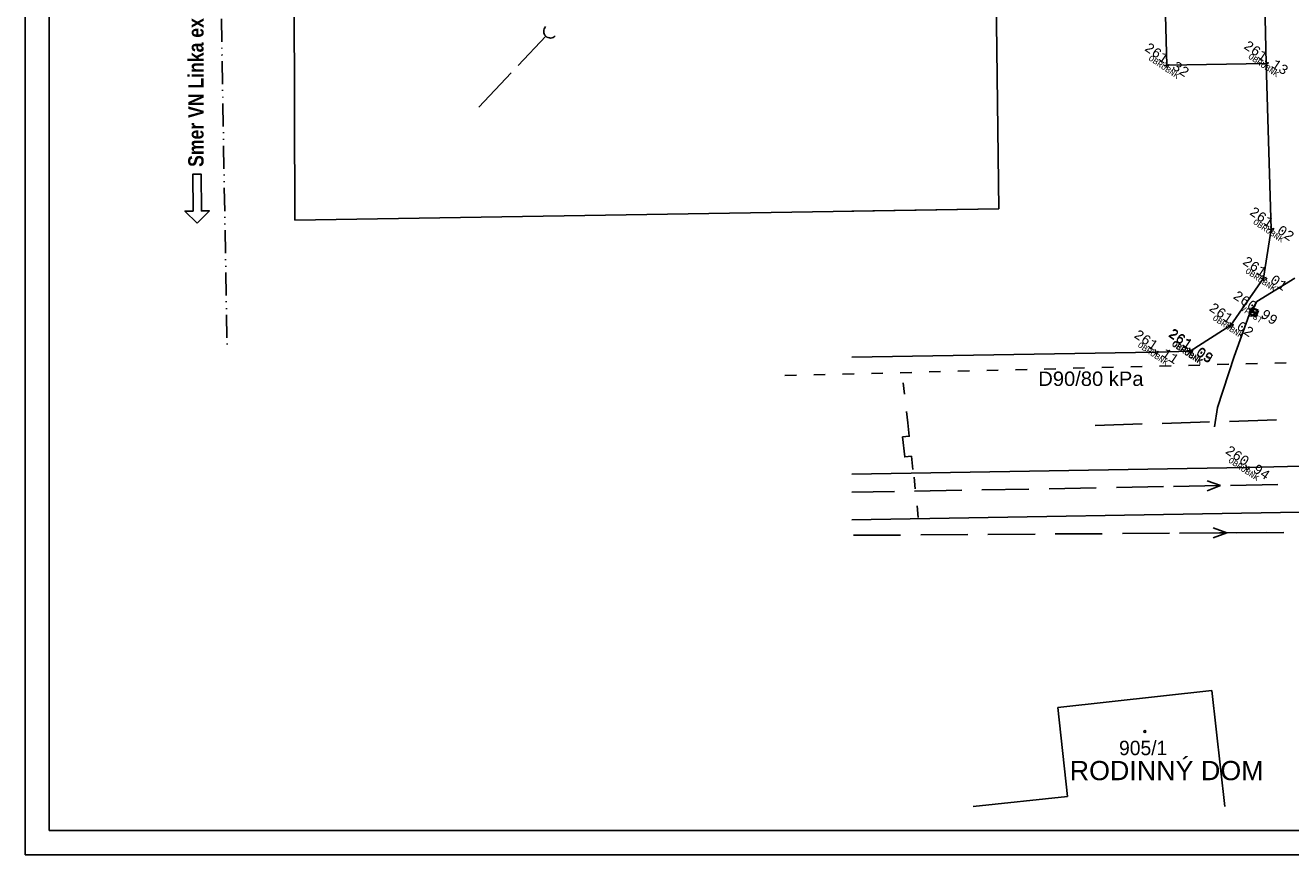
# Model space of a CAD drawing. Extents: x 4743276 to 9726129, y -4307434 to -1665362.
# Tile 10 of 121: x 4743276 to 4809131, y -2115181 to -2072024. Entities that reach past the tile are written whole.
import ezdxf
from ezdxf.enums import TextEntityAlignment as Align

# ---------------------------------------------------------------- set-up
doc = ezdxf.new("R2010")
doc.units = 0
doc.header["$MEASUREMENT"] = 0
doc.linetypes.add('ACAD_ISO03W100', pattern=[30, 12, -18])
doc.linetypes.add('ACAD_ISO12W100', pattern=[22, 12, -3, 0.5, -3, 0.5, -3])
doc.layers.get('0').update_dxf_attribs({"linetype": 'CONTINUOUS'})
for name, color, linetype in [('body', 7, 'CONTINUOUS'), ('MÚRY', 1, 'CONTINUOUS'), ('POZEMOK', 8, 'CONTINUOUS'), ('siete', 6, 'CONTINUOUS'), ('TENKÁ', 7, 'CONTINUOUS'), ('Výšky', 64, 'CONTINUOUS'), ('šrafy-múry', 8, 'CONTINUOUS')]:
    doc.layers.add(name, color=color, linetype=linetype)
doc.styles.add('MONOTXT', font='MONOTXT', dxfattribs={"height": 0.2})
doc.styles.get("Standard").update_dxf_attribs({"font": 'TXT', "width": 0.612})
doc.styles.add('styl1', font='arial.ttf')
doc.styles.add('Style-Arial', font='arial.ttf')

# ---------------------------------------------------------------- blocks, each defined once
blk = doc.blocks.new('po')
at = {"layer": 'šrafy-múry'}
h = blk.add_hatch(color=256, dxfattribs=at)
h.dxf.hatch_style = 1
h.paths.add_polyline_path([(4853200, -1560096), (4853485, -1560096), (4853485, -1560906), (4853200, -1560906), (4853200, -1561021), (4853600, -1561021), (4853600, -1559981), (4853200, -1559981)])
h.paths.add_polyline_path([(4795797, -1560602), (4796228, -1560602), (4796228, -1560802), (4795797, -1560802)], flags=9)

msp = doc.modelspace()

# ---------------------------------------------------------------- linework, layer by layer
at = {"layer": 'body', "color": 1, "linetype": 'Continuous'}
for p, q in [((4802676.976, -2074101.914), (4802538.153, -2074128.898)), ((4802676.976, -2074101.914), (4802649.992, -2073963.091)), ((4802676.976, -2074101.914), (4802815.8, -2074074.929)), ((4802676.976, -2074101.914), (4802703.961, -2074240.737)), ((4807863.156, -2074011.537), (4807724.333, -2074038.522)), ((4807863.156, -2074011.537), (4807836.172, -2073872.714)), ((4807863.156, -2074011.537), (4808001.979, -2073984.553)), ((4807863.156, -2074011.537), (4807890.14, -2074150.361)), ((4808118.325, -2082624.764), (4807979.502, -2082651.749)), ((4808118.325, -2082624.764), (4808091.341, -2082485.941)), ((4808118.325, -2082624.764), (4808257.148, -2082597.78)), ((4808118.325, -2082624.764), (4808145.309, -2082763.587)), ((4807712.635, -2085173.673), (4807573.812, -2085200.658)), ((4807712.635, -2085173.673), (4807685.651, -2085034.85)), ((4807712.635, -2085173.673), (4807851.459, -2085146.689)), ((4807712.635, -2085173.673), (4807739.62, -2085312.496)), ((4807213.732, -2086957.69), (4807186.748, -2086818.867)), ((4807213.732, -2086957.69), (4807352.555, -2086930.706)), ((4806013.928, -2087618.791), (4805986.943, -2087479.968)), ((4806013.928, -2087618.791), (4806152.751, -2087591.807)), ((4807213.732, -2086957.69), (4807074.909, -2086984.674)), ((4807213.732, -2086957.69), (4807240.717, -2087096.513)), ((4806013.928, -2087618.791), (4805875.105, -2087645.776)), ((4806013.928, -2087618.791), (4806040.912, -2087757.614)), ((4802113.384, -2089023.847), (4802086.4, -2088885.024)), ((4803893.041, -2088944.443), (4803866.056, -2088805.62)), ((4803894.484, -2088985.222), (4803867.5, -2088846.399)), ((4803893.041, -2088944.443), (4804031.864, -2088917.458)), ((4802113.384, -2089023.847), (4801974.561, -2089050.831)), ((4802113.384, -2089023.847), (4802252.207, -2088996.862)), ((4802113.384, -2089023.847), (4802140.369, -2089162.67)), ((4803893.041, -2088944.443), (4803754.218, -2088971.427)), ((4803894.484, -2088985.222), (4803755.661, -2089012.206)), ((4803893.041, -2088944.443), (4803920.025, -2089083.266)), ((4803894.484, -2088985.222), (4804033.307, -2088958.237)), ((4803894.484, -2088985.222), (4803921.469, -2089124.045)), ((4806828.101, -2095027.719), (4806689.278, -2095054.704)), ((4806828.101, -2095027.719), (4806801.116, -2094888.896)), ((4806828.101, -2095027.719), (4806966.924, -2095000.735)), ((4806828.101, -2095027.719), (4806855.085, -2095166.542))]:
    msp.add_line(p, q, dxfattribs=at)
at = {"layer": 'MÚRY', "linetype": 'Continuous'}
for p, q in [((4797018.961, -2107529.926), (4805022.647, -2106644.084)), ((4805022.647, -2106644.084), (4805704.416, -2112681)), ((4797520.939, -2112150.588), (4797018.961, -2107529.926)), ((4792603.241, -2112681), (4797520.939, -2112150.588))]:
    msp.add_line(p, q, dxfattribs=at)
at = {"layer": 'POZEMOK', "linetype": 'Continuous'}
for p, q in [((4793509.542, -2044116.102), (4793933.717, -2081577.849)), ((4793933.717, -2081577.849), (4786292.5, -2081699.055)), ((4786292.5, -2081699.055), (4793933.717, -2081577.849)), ((4786292.5, -2097759.604), (4819687.589, -2097187.977)), ((4786292.5, -2097759.604), (4819687.589, -2097187.977))]:
    msp.add_line(p, q, dxfattribs=at)
at = {"layer": 'POZEMOK', "linetype": 'Continuous', "extrusion": (0, 0, -1)}
for p, q in [((4757294.863, -2082159.02), (4757206.891, -2048687.445)), ((4793933.717, -2081577.849), (4757294.863, -2082159.02))]:
    msp.add_line(p, q, dxfattribs=at)
at = {"layer": 'siete', "color": 202, "linetype": 'ACAD_ISO12W100', "lineweight": 25, "ltscale": 100}
msp.add_line((4753019.497, -2045293.087), (4753779.428, -2088829.5), dxfattribs=at)
at = {"layer": 'siete', "color": 47, "linetype": 'Continuous'}
for p, q in [((4770365.912, -2072589.174), (4768923.733, -2074115.696)), ((4768563.603, -2074497.606), (4766880.419, -2076277.712)), ((4798951.414, -2092842.55), (4801400.575, -2092768.432)), ((4802449.7, -2092736.665), (4804898.302, -2092663.376)), ((4805948.815, -2092631.338), (4808397.417, -2092558.049))]:
    msp.add_line(p, q, dxfattribs=at)
at = {"layer": 'siete', "color": 55, "lineweight": 35, "ltscale": 0.8}
for p, q in [((4806987.429, -2087057.253), (4807114.169, -2086731.386)), ((4807049.594, -2086894.038), (4807377.871, -2087021.342)), ((4807114.169, -2086731.386), (4807440.036, -2086858.127)), ((4807440.036, -2086858.127), (4807313.296, -2087183.994)), ((4807313.296, -2087183.994), (4806987.429, -2087057.253))]:
    msp.add_line(p, q, dxfattribs=at)
at = {"layer": 'siete', "color": 52, "linetype": 'ACAD_ISO03W100', "lineweight": 25, "ltscale": 50}
for p, q in [((4782812.394, -2090252.761), (4810596.469, -2089544.949)), ((4789203.166, -2092709.686), (4788913.159, -2090215.866)), ((4789743.323, -2097631.144), (4789496.81, -2095180.054))]:
    msp.add_line(p, q, dxfattribs=at)
at = {"layer": 'siete', "color": 5, "linetype": 'Continuous'}
for p, q in [((4793058.336, -2096200.218), (4795508.169, -2096155.503)), ((4796557.506, -2096135.94), (4799007.34, -2096091.225)), ((4800057.505, -2096072.221), (4802506.51, -2096026.947)), ((4803031.313, -2096017.86), (4805481.147, -2095973.145)), ((4805481.147, -2095973.145), (4804776.355, -2095723.319)), ((4805481.147, -2095973.145), (4804786.271, -2096248.681)), ((4806006.509, -2095963.228), (4808455.514, -2095917.954)), ((4786292.5, -2096323.955), (4788509, -2096283.499)), ((4789559.165, -2096264.495), (4792008.17, -2096219.221)), ((4786375.463, -2098563.181), (4788825.7, -2098546.481)), ((4789876.077, -2098539.682), (4792325.755, -2098523.811)), ((4793375.303, -2098516.453), (4795824.981, -2098500.582)), ((4796875.358, -2098493.783), (4799325.595, -2098477.083)), ((4800375.971, -2098470.284), (4802825.649, -2098454.413)), ((4803350.144, -2098451.148), (4805800.381, -2098434.448)), ((4805800.381, -2098434.448), (4805098.404, -2098176.872)), ((4805800.381, -2098434.448), (4805101.668, -2098701.366)), ((4805418.375, -2098431.184), (4807868.612, -2098414.484)), ((4806324.875, -2098431.184), (4808775.112, -2098414.484))]:
    msp.add_line(p, q, dxfattribs=at)
at = {"layer": 'siete', "color": 202, "linetype": 'Continuous'}
msp.add_lwpolyline([(4752227.326, -2082326.944), (4751583.597, -2081692.894), (4752005.264, -2081689.7), (4751990.745, -2079773.031), (4752425.19, -2079769.74), (4752439.709, -2081686.409), (4752861.376, -2081683.214)], close=True, dxfattribs=at)
at = {"layer": 'siete', "color": 52, "lineweight": 25, "ltscale": 50, "flags": 128}
msp.add_lwpolyline([(4789203.166, -2092709.686), (4789280.213, -2093405.044), (4788932.534, -2093443.568), (4789048.934, -2094487.164), (4789396.614, -2094448.64), (4789474.491, -2095144.557)], dxfattribs=at)
at = {"layer": 'siete', "color": 47, "linetype": 'Continuous'}
msp.add_arc((4770606.287, -2072335.005), 350, 136.62464166, 316.62464166, dxfattribs=at)
at = {"layer": 'TENKÁ', "ltscale": 0.25}
for p, q in [((4743276.5, -1912166), (4743276.5, -2115181)), ((4744526.5, -1913416), (4744526.5, -2113931)), ((4990733.5, -2113931), (4744526.5, -2113931)), ((4991983.5, -2115181), (4743276.5, -2115181))]:
    msp.add_line(p, q, dxfattribs=at)
at = {"layer": 'TENKÁ', "color": 7, "linetype": 'Continuous'}
for p, q in [((4786292.5, -2089294.654), (4802113.384, -2089023.847)), ((4786292.5, -2095379.229), (4806828.101, -2095027.719))]:
    msp.add_line(p, q, dxfattribs=at)
for points in [[(4802113.384, -2089023.847), (4803894.484, -2088985.222), (4806013.928, -2087618.791), (4807712.635, -2085173.673), (4808118.325, -2082624.764), (4807863.156, -2074011.537), (4807528.384, -2059040.923), (4807282.473, -2052869.295), (4807118.118, -2036440.719), (4807052.828, -2028719.103), (4806452.409, -2012148.382)], [(4807863.156, -2074011.537), (4802676.976, -2074101.914), (4802283.818, -2059208.92), (4807528.384, -2059040.923)], [(4840756.537, -2101748.212), (4840236.952, -2098126.484), (4839829.102, -2096988.368), (4839343.077, -2096305.964), (4838087.63, -2095325.784), (4835421.363, -2094528.097), (4834000.958, -2094428.071), (4820302.895, -2094702.052), (4806828.101, -2095027.719)]]:
    msp.add_lwpolyline(points, dxfattribs=at)
at = {"layer": 'TENKÁ', "ltscale": 0.25}
msp.add_circle((4801543.19, -2108772.456), 50, dxfattribs=at)
msp.add_circle((4801543.19, -2108772.456), 50, dxfattribs=at)
at = {"layer": 'Výšky', "color": 34, "linetype": 'Continuous'}
msp.add_lwpolyline([(4809354.487, -2085189.489), (4807370.134, -2086398.558), (4806965.87, -2087094.472), (4806193.427, -2089250.05), (4805319.189, -2091919.57), (4805164.342, -2092909.164)], dxfattribs=at)

# ---------------------------------------------------------------- block references
at = {"layer": 'TENKÁ'}
msp.add_blockref('po', (2213.299, -512618.357), dxfattribs=at)

# ---------------------------------------------------------------- texts
at = {"color": 2, "linetype": 'Continuous', "style": 'MONOTXT'}
for s, p in [('OBRUBNK', (4802622.26, -2074065.007)), ('OBRUBNK', (4807808.44, -2073974.631)), ('OBRUBNK', (4808063.608, -2082587.858)), ('OBRUBNK', (4807657.919, -2085136.767)), ('VPUST', (4807180.571, -2086935.322)), ('OBRUBNK', (4805959.211, -2087581.885)), ('OBRUBNK', (4802058.668, -2088986.94)), ('OBRUBNK', (4803838.324, -2088907.536)), ('OBRUBNK', (4803839.768, -2088948.315)), ('OBRUBNK', (4806773.384, -2094990.813))]:
    msp.add_text(s, height=300, rotation=326, dxfattribs=at).set_placement(p, align=Align.TOP_CENTER)
at = {"layer": 'siete', "color": 52, "lineweight": 35, "ltscale": 0.25, "style": 'Style-Arial'}
msp.add_text('D90/80 kPa', height=750, dxfattribs=at).set_placement((4795996.099, -2090789.846))
at = {"layer": 'siete', "color": 202, "lineweight": 35, "ltscale": 0.25, "insert": (4751754.465, -2079390.738), "char_height": 800, "attachment_point": 1, "rotation": 90, "style": 'styl1'}
msp.add_mtext('\\A1;{\\fArial Narrow|b1|i0|c238|p34;Smer VN Linka exist. TS 125}', dxfattribs=at)
at = {"layer": 'TENKÁ', "ltscale": 0.25}
msp.add_text('905/1', height=750, dxfattribs=at).set_placement((4800198.753, -2110002.02))
msp.add_text('905/1', height=750, dxfattribs=at).set_placement((4800198.753, -2110002.02))
at = {"layer": 'TENKÁ', "style": 'Style-Arial'}
msp.add_text('RODINNÝ DOM', height=1000, dxfattribs=at).set_placement((4802674.418, -2110303.665), align=Align.TOP_CENTER)
at = {"layer": 'Výšky', "linetype": 'Continuous', "style": 'MONOTXT'}
for s, p in [('261.32', (4802560.911, -2074023.627)), ('261.13', (4807720.562, -2073915.356)), ('261.02', (4808021.328, -2082559.339)), ('261.01', (4807657.919, -2085136.767)), ('260.99', (4807167.306, -2086926.375)), ('261.02', (4805916.93, -2087553.366)), ('261.11', (4802010.584, -2088954.507)), ('261.05', (4803797.487, -2088919.796)), ('261.09', (4803807.65, -2088886.846)), ('260.94', (4806760.949, -2094982.425))]:
    msp.add_text(s, height=500, rotation=326, dxfattribs=at).set_placement(p, align=Align.CENTER)

doc.saveas('drawing.dxf')
